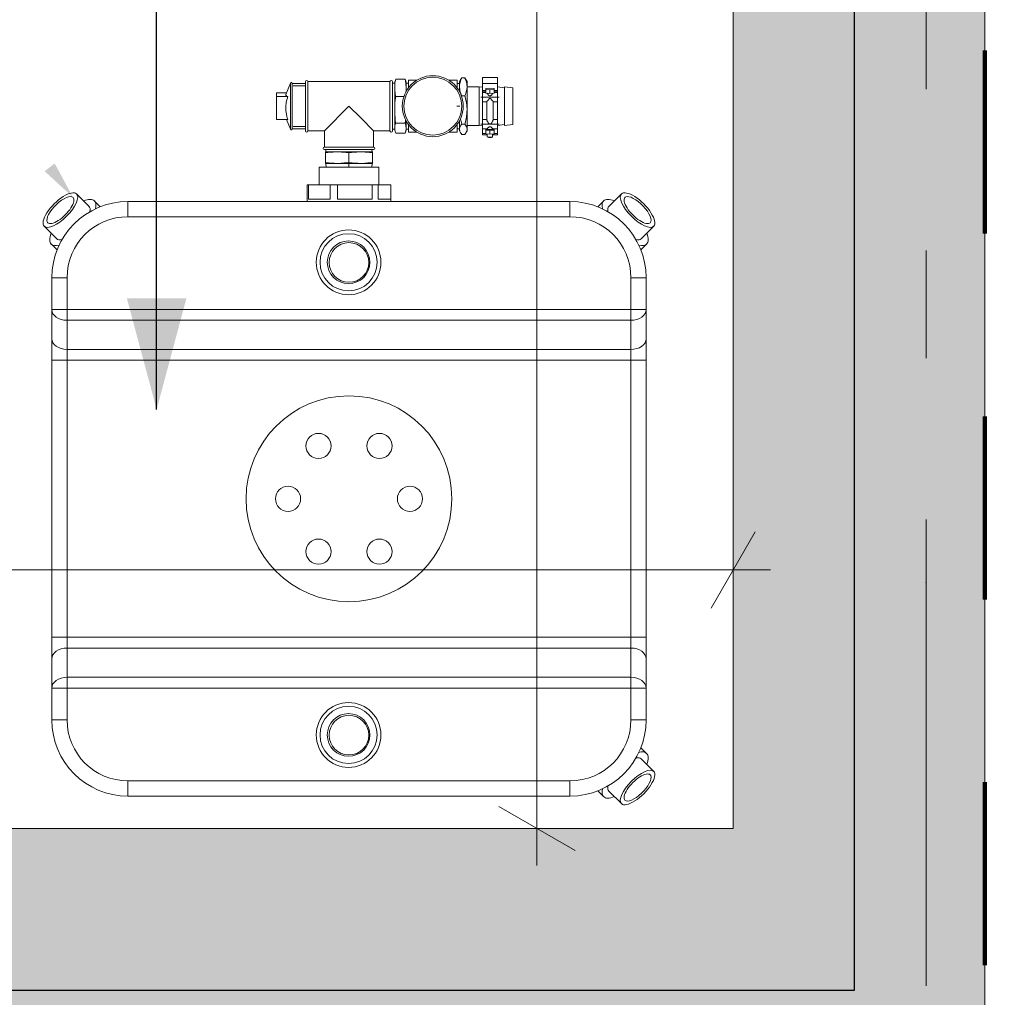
# Model space of a CAD drawing. Header units: centimetres. Extents: x -1436 to 1974, y -887 to 4352.
# Tile 91 of 105: x 973 to 1102, y 2288 to 2416. Entities that reach past the tile are written whole.
import ezdxf
from ezdxf.enums import TextEntityAlignment as Align

# ---------------------------------------------------------------- set-up
doc = ezdxf.new("R2010")
doc.units = ezdxf.units.CM
doc.header["$MEASUREMENT"] = 0
for name, pattern in [('DASHDOT', [25.4, 12.7, -6.35, 0, -6.35]), ('Przerywana', [48, 24, -24]), ('Przerywana podwójnie', [109.361107, 52.916665, -21.166666, 14.111111, -21.166666])]:
    doc.linetypes.add(name, pattern=pattern)
doc.layers.add('00 - nowa technologia myjni_Nr_pióra__246', color=7, linetype='Continuous', lineweight=20, true_color=0x1db3b3)
doc.layers.add('103-Z Zakres opracowania_Nr_pióra__255', color=7, linetype='Continuous', lineweight=140, true_color=0x00a400)
for name, color, linetype in [('131-Z Drogi', 7, 'Continuous'), ('299-A Wymiary Opisy', 7, 'Continuous'), ('410-K Osie główne', 7, 'Continuous'), ('420-K Ściany', 7, 'Continuous'), ('Nowe_460 - Stropy', 7, 'Continuous')]:
    doc.layers.add(name, color=color, linetype=linetype)
for name, color, linetype, lineweight in [('131-Z Drogi_Nr_pióra__12', 7, 'Continuous', 13), ('199-Z Wymiary i opisy_Nr_pióra__11', 7, 'Continuous', 0), ('201-A Ppoż_Nr_pióra__31', 1, 'Continuous', 30), ('299-A Wymiary Opisy_Nr_pióra__11', 7, 'Continuous', 0), ('410-K Osie główne_Nr_pióra__11', 7, 'Continuous', 0), ('420-K Ściany_Nr_pióra__27', 7, 'Continuous', 20), ('Nowe_199-Z Wymiary i opisy_Nr_pióra__135', 5, 'Continuous', 20), ('Nowe_460 - Stropy_Nr_pióra__135', 5, 'Continuous', 13)]:
    doc.layers.add(name, color=color, linetype=linetype, lineweight=lineweight)
doc.styles.add('STYL_AUTOMATYCZNY_1', font='arial.ttf')
doc.styles.add('STYL_AUTOMATYCZNY_2', font='arial.ttf')
doc.linetypes.add('PPOZ REI 60', pattern='A,0,[1,PW.01 RZUT PARTERU1.Shx,S=1.984127,R=0,X=0,Y=0],-400,0', length=400)
doc.dimstyles.new('STYL_AUTOMATYCZNY__1', dxfattribs={"dimtxt": 13, "dimasz": 7.6, "dimexe": 0.18, "dimexo": 0.0625, "dimgap": 0, "dimtad": 1, "dimdec": 0, "dimzin": 0, "dimdsep": 46, "dimtxsty": 'STYL_AUTOMATYCZNY_1', "dimblk": 'ARROWHEAD_2', "dimblk1": 'ARROWHEAD_2', "dimblk2": 'ARROWHEAD_2', "dimcen": 0.09, "dimclrd": 7, "dimclre": 7, "dimclrt": 7, "dimadec": 0, "dimazin": 0, "dimtfac": 1, "dimtdec": 4, "dimtmove": 0, "dimatfit": 3, "dimfxl": 0, "dimtolj": 1, "dimtzin": 0, "dimarcsym": 0})
doc.dimstyles.new('STYL_AUTOMATYCZNY__2', dxfattribs={"dimtxt": 13, "dimasz": 7.6, "dimexe": 0.18, "dimexo": 0.0625, "dimgap": 0, "dimtad": 1, "dimtih": 1, "dimtoh": 1, "dimdec": 0, "dimzin": 0, "dimdsep": 46, "dimtxsty": 'STYL_AUTOMATYCZNY_1', "dimblk": 'ARROWHEAD_2', "dimblk1": 'ARROWHEAD_2', "dimblk2": 'ARROWHEAD_2', "dimcen": 0.09, "dimclrd": 7, "dimclre": 7, "dimclrt": 7, "dimadec": 0, "dimazin": 0, "dimtfac": 1, "dimtdec": 4, "dimtmove": 0, "dimatfit": 3, "dimfxl": 0, "dimtolj": 1, "dimtzin": 0, "dimarcsym": 0})
doc.dimstyles.new('STYL_AUTOMATYCZNY__3', dxfattribs={"dimtxt": 0.18, "dimasz": 14.592, "dimexe": 0.18, "dimexo": 0.0625, "dimgap": 0, "dimtad": 0, "dimtih": 1, "dimtoh": 1, "dimdec": 4, "dimzin": 0, "dimdsep": 46, "dimcen": 0.09, "dimadec": 0, "dimazin": 0, "dimtfac": 1, "dimtdec": 4, "dimtmove": 0, "dimatfit": 3, "dimldrblk": 'ARROWHEAD_5', "dimfxl": 0, "dimtolj": 1, "dimtzin": 0, "dimarcsym": 0})

# ---------------------------------------------------------------- blocks, each defined once
blk = doc.blocks.new('Strop_1_1', base_point=(-767, -887.29))
at = {"layer": '131-Z Drogi_Nr_pióra__12', "color": 7, "linetype": 'Continuous', "lineweight": 13, "flags": 128}
blk.add_lwpolyline([(10.58, 3058.7), (654.77, 3058.7), (654.7, 2747.25), (1099.75, 2747.81), (1099.75, 2276.77), (655.29, 2276.77), (658.07, 59.1), (784.69, 58.94), (784.63, 6.89), (6.75, 7.87)], close=True, dxfattribs=at)
blk = doc.blocks.new('Strop_3_1', base_point=(1099.75, 2747.25))
at = {"layer": 'Nowe_460 - Stropy_Nr_pióra__135', "color": 5, "linetype": 'Continuous', "lineweight": 13, "flags": 128}
blk.add_lwpolyline([(1099.75, 2747.25), (655.14, 2747.25), (655.73, 2276.77), (1099.75, 2276.77)], close=True, dxfattribs=at)
blk = doc.blocks.new('Ściana_6_1', base_point=(1066.75, 2714.77))
at = {"layer": '420-K Ściany', "linetype": 'Continuous', "lineweight": 0, "true_color": 0x000000}
for points in [[(1066.75, 2714.77), (1066.75, 2309.77), (1099.75, 2309.77), (1099.75, 2714.81)], [(1066.75, 2276.77), (1099.75, 2276.77), (1066.75, 2309.77)], [(1066.75, 2309.77), (1099.75, 2276.77), (1099.75, 2309.77)]]:
    blk.add_hatch(color=18, dxfattribs=at).paths.add_polyline_path(points)
at = {"layer": '420-K Ściany_Nr_pióra__27', "color": 7, "linetype": 'Continuous', "lineweight": 20, "flags": 128}
for points in [[(1066.75, 2714.77), (1066.75, 2309.77)], [(1099.75, 2276.77), (1099.75, 2714.81)]]:
    blk.add_lwpolyline(points, dxfattribs=at)
blk = doc.blocks.new('Ściana_7_1', base_point=(1066.75, 2309.77))
at = {"layer": '420-K Ściany', "linetype": 'Continuous', "lineweight": 0, "true_color": 0x000000}
blk.add_hatch(color=18, dxfattribs=at).paths.add_polyline_path([(1066.75, 2309.77), (655.25, 2309.77), (655.29, 2276.77), (1066.75, 2276.77)])
at = {"layer": '420-K Ściany_Nr_pióra__27', "color": 7, "linetype": 'Continuous', "lineweight": 20, "flags": 128}
blk.add_lwpolyline([(1066.75, 2309.77), (655.25, 2309.77)], dxfattribs=at)
blk = doc.blocks.new('Standardowy znacznik osi[26]_1', base_point=(1092.06, 2778.38))
at = {"layer": '410-K Osie główne_Nr_pióra__11', "color": 7, "linetype": 'Przerywana podwójnie', "lineweight": 0}
for p, q in [((1092.06, 2678.38), (1092.06, 2342.05)), ((1092.06, 2342.05), (1092.06, 2242.05))]:
    blk.add_line(p, q, dxfattribs=at)
blk.add_point((1092.06, 2342.05), dxfattribs=at)
blk.add_point((1092.06, 2342.05), dxfattribs=at)
at = {"layer": '410-K Osie główne_Nr_pióra__11', "color": 7, "lineweight": 0, "style": 'STYL_AUTOMATYCZNY_2'}
for tag, p in [('AC_MarkerText_1_0', (1092.06, 2800.88)), ('AC_MarkerText_1_1', (1092.06, 2234.55))]:
    blk.add_attdef(tag, text='', height=15, rotation=360, dxfattribs=at).set_placement(p, align=Align.TOP_CENTER)
blk = doc.blocks.new('*D120')
at = {"layer": '299-A Wymiary Opisy_Nr_pióra__11', "color": 7, "linetype": 'Continuous', "lineweight": 0}
for p, q in [((1040.99, 2714.77), (1040.99, 2719.66)), ((1045.99, 2711.88), (1035.99, 2717.65)), ((1048.49, 2714.77), (1033.49, 2714.77)), ((1040.99, 2309.77), (1040.99, 2714.77)), ((1035.99, 2312.65), (1045.99, 2306.88)), ((1048.49, 2309.77), (1033.49, 2309.77)), ((1040.99, 2304.88), (1040.99, 2309.77))]:
    blk.add_line(p, q, dxfattribs=at)
at = {"layer": '299-A Wymiary Opisy_Nr_pióra__11', "color": 7, "lineweight": 0, "insert": (1038.39, 2497.39), "char_height": 13, "attachment_point": 7, "rotation": 90, "style": 'STYL_AUTOMATYCZNY_1'}
blk.add_mtext('\\A1;{\\pql;\\fArial|b0|i0|c238|p0;\\W1.000000;405}', dxfattribs=at)
blk = doc.blocks.new('ARROWHEAD_2')
at = {"color": 0, "linetype": 'Continuous', "lineweight": 0}
for p, q in [((-0.378, -0.655), (0.378, 0.655)), ((0, 0), (-1, 0))]:
    blk.add_line(p, q, dxfattribs=at)
blk = doc.blocks.new('*D121')
at = {"layer": '299-A Wymiary Opisy_Nr_pióra__11', "color": 7, "linetype": 'Continuous', "lineweight": 0}
for p, q in [((655.25, 2336.17), (655.25, 2351.17)), ((1066.75, 2336.17), (1066.75, 2351.17)), ((658.14, 2348.67), (652.37, 2338.67)), ((1063.86, 2338.67), (1069.63, 2348.67)), ((650.36, 2343.67), (655.25, 2343.67)), ((655.25, 2343.67), (1066.75, 2343.67)), ((1066.75, 2343.67), (1071.64, 2343.67))]:
    blk.add_line(p, q, dxfattribs=at)
at = {"layer": '299-A Wymiary Opisy_Nr_pióra__11', "color": 7, "lineweight": 0, "insert": (846.79, 2346.27), "char_height": 13, "attachment_point": 7, "style": 'STYL_AUTOMATYCZNY_1'}
blk.add_mtext('\\A1;{\\pql;\\fArial|b0|i0|c238|p0;\\W1.000000;411}', dxfattribs=at)
blk = doc.blocks.new('ARROWHEAD_5')
at = {"linetype": 'Continuous', "lineweight": 0}
blk.add_hatch(color=0, dxfattribs=at).paths.add_polyline_path([(-1, 0.2679), (0, 0), (-1, -0.2679)])
at = {"color": 0, "linetype": 'Continuous', "lineweight": 0}
blk.add_line((0, 0), (-1, 0), dxfattribs=at)

msp = doc.modelspace()

# ---------------------------------------------------------------- hatches: boundary and pattern name
at = {"layer": '00 - nowa technologia myjni_Nr_pióra__246', "linetype": 'Continuous', "lineweight": 20, "true_color": 0x1db3b3}
msp.add_hatch(color=132, dxfattribs=at).paths.add_polyline_path([(977.7, 2396.99), (976.38, 2395.97), (980.11, 2392.53)])

# ---------------------------------------------------------------- linework, layer by layer
at = {"layer": '00 - nowa technologia myjni_Nr_pióra__246', "color": 132, "linetype": 'Continuous', "lineweight": 20, "true_color": 0x1db3b3}
for p, q in [((1008.03, 2406.04), (1008.63, 2407.53)), ((1008.63, 2407.53), (1008.63, 2401.65)), ((1008.86, 2407.48), (1008.86, 2401.7)), ((1010.62, 2407.48), (1008.86, 2407.48)), ((1010.62, 2407.34), (1010.62, 2407.73)), ((1010.62, 2401.27), (1010.62, 2407.34)), ((1010.94, 2407.34), (1010.94, 2407.73)), ((1010.94, 2407.73), (1016.32, 2407.73)), ((1010.94, 2401.27), (1010.94, 2407.34)), ((1016.32, 2407.73), (1021.7, 2407.73)), ((1021.7, 2407.34), (1021.7, 2407.73)), ((1021.7, 2401.27), (1021.7, 2407.34)), ((1022.02, 2407.34), (1022.02, 2407.73)), ((1022.02, 2407.52), (1022.32, 2407.53)), ((1022.02, 2401.27), (1022.02, 2407.34)), ((1022.32, 2407.6), (1022.38, 2407.82)), ((1022.32, 2406.91), (1022.32, 2407.6)), ((1022.45, 2408.04), (1023.69, 2408.04)), ((1023.82, 2407.6), (1023.76, 2407.82)), ((1023.82, 2406.91), (1023.82, 2407.6)), ((1024.12, 2407.52), (1023.82, 2407.53)), ((1024.12, 2407.9), (1024.12, 2406.9)), ((1025.21, 2407.9), (1024.12, 2407.9)), ((1030.52, 2407.9), (1029.43, 2407.9)), ((1030.52, 2407.9), (1030.52, 2406.9)), ((1030.82, 2407.48), (1030.52, 2407.48)), ((1030.82, 2407.73), (1030.96, 2407.98)), ((1030.82, 2407.73), (1030.82, 2406.44)), ((1031.12, 2408.21), (1031.52, 2408.21)), ((1031.82, 2407.73), (1031.67, 2407.98)), ((1031.82, 2407.73), (1031.82, 2405.59)), ((1033.82, 2408.25), (1033.82, 2407.47)), ((1035.82, 2408.25), (1033.82, 2408.25)), ((1035.82, 2407.47), (1033.82, 2407.47)), ((1033.82, 2407.47), (1033.82, 2406.56)), ((1035.82, 2408.25), (1035.82, 2407.42)), ((1035.82, 2407.47), (1035.82, 2406.56)), ((1006.82, 2405.77), (1006.82, 2406.24)), ((1008.11, 2406.24), (1006.82, 2406.24)), ((1008.99, 2407.18), (1010.62, 2407.18)), ((1022.32, 2404.02), (1022.32, 2406.91)), ((1023.82, 2406.44), (1023.82, 2406.91)), ((1033.42, 2407.05), (1031.82, 2407.05)), ((1033.42, 2407.05), (1033.42, 2405.36)), ((1033.82, 2406.99), (1033.42, 2407.05)), ((1034.27, 2406.56), (1033.82, 2406.56)), ((1033.82, 2406.56), (1033.82, 2406.38)), ((1033.82, 2406.29), (1033.82, 2406.38)), ((1034.27, 2406.38), (1033.82, 2406.38)), ((1034.27, 2406.29), (1033.82, 2406.29)), ((1033.82, 2406.29), (1033.82, 2405.09)), ((1034.82, 2406.85), (1034.27, 2406.8)), ((1034.27, 2406.8), (1034.27, 2406.7)), ((1034.27, 2406.21), (1034.27, 2406.7)), ((1034.27, 2406.7), (1034.82, 2406.65)), ((1034.27, 2406.21), (1034.82, 2406.16)), ((1035.37, 2406.8), (1034.82, 2406.85)), ((1034.82, 2406.65), (1035.37, 2406.7)), ((1034.82, 2406.16), (1034.82, 2406.65)), ((1034.82, 2406.16), (1035.37, 2406.21)), ((1035.37, 2406.7), (1035.37, 2406.8)), ((1035.37, 2406.21), (1035.37, 2406.7)), ((1035.82, 2406.56), (1035.37, 2406.56)), ((1035.82, 2406.38), (1035.37, 2406.38)), ((1035.82, 2406.29), (1035.37, 2406.29)), ((1036.72, 2406.9), (1035.82, 2407.02)), ((1035.82, 2406.56), (1035.82, 2406.38)), ((1035.82, 2406.29), (1035.82, 2406.38)), ((1035.82, 2406.29), (1035.82, 2405.09)), ((1036.72, 2407.05), (1036.72, 2405.36)), ((1037.82, 2406.9), (1036.72, 2407.05)), ((1037.82, 2406.9), (1037.82, 2405.31)), ((1006.82, 2402.76), (1006.82, 2405.77)), ((1008.28, 2405.77), (1006.82, 2405.77)), ((1022.45, 2405.79), (1023.53, 2405.79)), ((1031.1, 2405.8), (1031.12, 2405.85)), ((1031.12, 2405.85), (1031.52, 2405.85)), ((1031.82, 2405.59), (1031.82, 2401.27)), ((1033.42, 2405.36), (1033.42, 2401.95)), ((1033.82, 2405.09), (1033.82, 2402.74)), ((1034.42, 2405.09), (1033.82, 2405.09)), ((1034.42, 2402.66), (1034.42, 2405.1)), ((1034.74, 2405.5), (1034.9, 2405.5)), ((1035.22, 2402.66), (1035.22, 2405.1)), ((1035.82, 2405.09), (1035.22, 2405.09)), ((1035.82, 2405.09), (1035.82, 2402.73)), ((1036.72, 2405.36), (1036.72, 2401.95)), ((1037.82, 2405.31), (1037.82, 2402.11)), ((1016.32, 2404.5), (1013.09, 2401.27)), ((1016.32, 2404.5), (1017.87, 2402.95)), ((1022.32, 2402.61), (1022.32, 2404.02)), ((1008.28, 2402.76), (1006.82, 2402.76)), ((1008.11, 2402.76), (1008.63, 2401.47)), ((1017.87, 2402.95), (1019.55, 2401.27)), ((1022.32, 2401.61), (1022.32, 2402.61)), ((1022.43, 2402.35), (1022.45, 2402.25)), ((1022.45, 2402.25), (1023.69, 2402.25)), ((1023.7, 2402.35), (1023.69, 2402.25)), ((1023.82, 2401.61), (1023.82, 2402.56)), ((1024.12, 2402.1), (1024.12, 2401.1)), ((1030.52, 2402.1), (1030.52, 2401.1)), ((1030.82, 2402.56), (1030.82, 2401.27)), ((1031.12, 2402.15), (1031.52, 2402.15)), ((1033.82, 2402.74), (1033.82, 2401.54)), ((1034.42, 2402.74), (1033.82, 2402.74)), ((1035.82, 2402.74), (1035.22, 2402.74)), ((1035.82, 2402.74), (1035.82, 2401.54)), ((1036.72, 2402.11), (1035.82, 2401.98)), ((1037.82, 2402.11), (1036.72, 2401.95)), ((1008.63, 2401.65), (1008.63, 2401.47)), ((1008.86, 2401.7), (1008.86, 2401.52)), ((1010.62, 2401.52), (1008.86, 2401.52)), ((1008.99, 2401.82), (1010.62, 2401.82)), ((1010.94, 2401.27), (1013.09, 2401.27)), ((1013.09, 2399.12), (1013.09, 2401.27)), ((1019.55, 2399.12), (1019.55, 2401.27)), ((1019.55, 2401.27), (1021.7, 2401.27)), ((1022.02, 2401.48), (1022.32, 2401.47)), ((1022.32, 2401.4), (1022.32, 2401.61)), ((1022.32, 2401.4), (1022.38, 2401.18)), ((1022.45, 2400.96), (1023.69, 2400.96)), ((1023.82, 2401.4), (1023.76, 2401.18)), ((1023.82, 2401.4), (1023.82, 2401.61)), ((1024.12, 2401.48), (1023.82, 2401.47)), ((1025.21, 2401.1), (1024.12, 2401.1)), ((1030.52, 2401.1), (1029.43, 2401.1)), ((1030.82, 2401.52), (1030.52, 2401.52)), ((1030.82, 2401.27), (1030.96, 2401.02)), ((1031.12, 2400.79), (1031.52, 2400.79)), ((1031.82, 2401.27), (1031.67, 2401.02)), ((1033.42, 2401.95), (1031.82, 2401.95)), ((1033.82, 2402.01), (1033.42, 2401.95)), ((1033.82, 2401.54), (1033.82, 2400.93)), ((1034.47, 2401.54), (1033.82, 2401.54)), ((1033.82, 2400.93), (1033.82, 2400.75)), ((1033.82, 2400.93), (1034.27, 2400.93)), ((1034.47, 2400.75), (1033.82, 2400.75)), ((1034.27, 2401.51), (1034.27, 2401.41)), ((1034.27, 2401.36), (1034.27, 2401.41)), ((1034.54, 2401.34), (1034.27, 2401.36)), ((1034.27, 2400.87), (1034.27, 2401.36)), ((1034.82, 2400.82), (1034.27, 2400.87)), ((1034.47, 2401.55), (1034.47, 2401.51)), ((1034.47, 2400.85), (1034.47, 2400.47)), ((1034.82, 2401.32), (1034.54, 2401.34)), ((1035.09, 2401.34), (1034.82, 2401.32)), ((1034.82, 2400.82), (1034.82, 2401.32)), ((1035.37, 2400.87), (1034.82, 2400.82)), ((1035.37, 2401.36), (1035.09, 2401.34)), ((1035.17, 2401.55), (1035.17, 2401.51)), ((1035.82, 2401.54), (1035.17, 2401.54)), ((1035.17, 2400.85), (1035.17, 2400.47)), ((1035.82, 2400.75), (1035.17, 2400.75)), ((1035.37, 2401.51), (1035.37, 2401.41)), ((1035.37, 2401.46), (1035.37, 2401.41)), ((1035.37, 2401.41), (1035.37, 2401.36)), ((1035.37, 2400.87), (1035.37, 2401.36)), ((1035.37, 2400.93), (1035.82, 2400.93)), ((1035.82, 2401.54), (1035.82, 2400.93)), ((1035.82, 2400.93), (1035.82, 2400.75)), ((1034.52, 2400.42), (1034.47, 2400.47)), ((1035.12, 2400.42), (1035.16, 2400.47)), ((1017.87, 2399.12), (1013.09, 2399.12)), ((1017.87, 2398.8), (1013.09, 2398.8)), ((1013.6, 2398.5), (1013.22, 2398.5)), ((1013.22, 2398.38), (1013.22, 2398.5)), ((1013.22, 2398.38), (1013.22, 2398.37)), ((1013.22, 2397.13), (1013.22, 2398.37)), ((1013.3, 2398.8), (1013.29, 2398.5)), ((1014.77, 2398.5), (1013.6, 2398.5)), ((1017.87, 2398.5), (1014.77, 2398.5)), ((1016.32, 2397.13), (1016.32, 2398.37)), ((1019.55, 2399.12), (1017.87, 2399.12)), ((1019.55, 2398.8), (1017.87, 2398.8)), ((1019.42, 2398.5), (1017.87, 2398.5)), ((1019.34, 2398.8), (1019.35, 2398.5)), ((1019.42, 2398.5), (1019.42, 2398.37)), ((1019.42, 2397.13), (1019.42, 2398.37)), ((1013.22, 2397.12), (1013.22, 2397.13)), ((1013.22, 2397), (1013.22, 2397.12)), ((1013.6, 2397), (1013.22, 2397)), ((1013.31, 2396.5), (1013.29, 2397)), ((1014.77, 2397), (1013.6, 2397)), ((1017.87, 2397), (1014.77, 2397)), ((1019.42, 2397), (1017.87, 2397)), ((1019.33, 2396.5), (1019.35, 2397)), ((1019.42, 2397.13), (1019.42, 2397)), ((1012.42, 2396.5), (1016.92, 2396.5)), ((1012.42, 2396.5), (1012.42, 2394.2)), ((1016.92, 2396.5), (1020.22, 2396.5)), ((1020.22, 2396.5), (1020.22, 2394.2)), ((982.21, 2391.36), (980.57, 2392.99)), ((1010.83, 2394.2), (1010.99, 2394.2)), ((1010.83, 2392.3), (1010.83, 2394.2)), ((1013.86, 2394.2), (1010.99, 2394.2)), ((1010.99, 2392.3), (1010.99, 2394.2)), ((1013.86, 2394.2), (1014.83, 2394.2)), ((1013.86, 2392.3), (1013.86, 2394.2)), ((1014.83, 2394.2), (1019.35, 2394.2)), ((1014.83, 2392.3), (1014.83, 2394.2)), ((1019.35, 2394.2), (1020.16, 2394.2)), ((1019.35, 2392.3), (1019.35, 2394.2)), ((1020.16, 2394.2), (1021.81, 2394.2)), ((1020.16, 2392.3), (1020.16, 2394.2)), ((1021.81, 2392.3), (1021.81, 2394.2)), ((1050.43, 2391.36), (1052.07, 2392.99)), ((983.67, 2391.31), (982.91, 2392.06)), ((987.32, 2390), (987.32, 2392)), ((987.32, 2392), (1045.32, 2392)), ((1010.83, 2392.3), (1010.82, 2392.3)), ((1010.82, 2392.3), (1010.82, 2392)), ((1013.86, 2392.3), (1010.99, 2392.3)), ((1017.17, 2392.3), (1014.83, 2392.3)), ((1019.35, 2392.3), (1017.17, 2392.3)), ((1021.82, 2392.3), (1020.16, 2392.3)), ((1021.82, 2392.3), (1021.82, 2392)), ((1045.32, 2390), (1045.32, 2392)), ((1048.97, 2391.31), (1049.73, 2392.06)), ((987.32, 2390), (1045.32, 2390)), ((977.96, 2387.11), (976.33, 2388.75)), ((1054.68, 2387.11), (1056.31, 2388.75)), ((978.01, 2385.65), (977.26, 2386.41)), ((1054.49, 2385.99), (1054.49, 2385.99)), ((1054.63, 2385.65), (1055.38, 2386.41)), ((979.32, 2382), (977.32, 2382)), ((977.32, 2377.83), (977.32, 2382)), ((979.32, 2377.83), (979.32, 2382)), ((1053.32, 2382), (1053.32, 2377.83)), ((1053.32, 2382), (1055.32, 2382)), ((1055.32, 2382), (1055.32, 2377.83)), ((1055.32, 2382), (1055.32, 2324)), ((1055.32, 2382), (1055.32, 2324)), ((1055.32, 2382), (1055.32, 2324)), ((1055.32, 2382), (1055.32, 2324)), ((979.32, 2377.83), (977.32, 2377.83)), ((977.32, 2374), (977.32, 2377.83)), ((979.32, 2377.83), (1053.32, 2377.83)), ((979.32, 2376.41), (979.32, 2377.83)), ((1053.32, 2376.41), (1053.32, 2377.83)), ((1053.32, 2377.83), (1055.32, 2377.83)), ((1055.32, 2377.83), (1055.32, 2377.83)), ((1055.32, 2377.83), (1055.32, 2374)), ((979.32, 2376.41), (1053.32, 2376.41)), ((979.32, 2372.59), (979.32, 2376.41)), ((1053.32, 2376.41), (1053.32, 2372.59)), ((977.32, 2374), (977.32, 2371.17)), ((1055.32, 2371.17), (1055.32, 2374)), ((979.32, 2372.59), (1053.32, 2372.59)), ((979.32, 2372.59), (979.32, 2371.17)), ((1053.32, 2371.17), (1053.32, 2372.59)), ((977.32, 2334.83), (977.32, 2371.17)), ((979.32, 2371.17), (977.32, 2371.17)), ((979.32, 2371.17), (1053.32, 2371.17)), ((979.32, 2334.83), (979.32, 2371.17)), ((1053.32, 2371.17), (1053.32, 2334.83)), ((1053.32, 2371.17), (1055.32, 2371.17)), ((1055.32, 2371.17), (1055.32, 2334.83)), ((977.32, 2334.83), (977.32, 2332)), ((979.32, 2334.83), (977.32, 2334.83)), ((979.32, 2334.83), (1053.32, 2334.83)), ((979.32, 2334.83), (979.32, 2333.41)), ((1053.32, 2333.41), (1053.32, 2334.83)), ((1053.32, 2334.83), (1055.32, 2334.83)), ((1055.32, 2332), (1055.32, 2334.83)), ((979.32, 2333.41), (1053.32, 2333.41)), ((979.32, 2329.59), (979.32, 2333.41)), ((1053.32, 2333.41), (1053.32, 2329.59)), ((977.32, 2328.17), (977.32, 2332)), ((1055.32, 2332), (1055.32, 2328.17)), ((979.32, 2328.17), (979.32, 2329.59)), ((979.32, 2329.59), (1053.32, 2329.59)), ((1053.32, 2328.17), (1053.32, 2329.59)), ((977.32, 2324), (977.32, 2328.17)), ((979.32, 2328.17), (977.32, 2328.17)), ((979.32, 2328.17), (1053.32, 2328.17)), ((979.32, 2324), (979.32, 2328.17)), ((1053.32, 2328.17), (1053.32, 2324)), ((1053.32, 2328.17), (1055.32, 2328.17)), ((1055.32, 2328.17), (1055.32, 2324)), ((1055.32, 2328.17), (1055.32, 2328.17)), ((979.32, 2324), (977.32, 2324)), ((1053.32, 2324), (1055.32, 2324)), ((1054.63, 2320.35), (1055.38, 2319.59)), ((1054.68, 2318.89), (1056.31, 2317.25)), ((1045.32, 2316), (987.32, 2316)), ((987.32, 2316), (987.32, 2314)), ((1045.32, 2316), (1045.32, 2314)), ((1048.97, 2314.69), (1049.73, 2313.94)), ((1050.43, 2314.64), (1052.07, 2313.01)), ((1045.32, 2314), (987.32, 2314)), ((1045.32, 2314), (987.32, 2314)), ((1045.32, 2314), (987.32, 2314)), ((1045.32, 2314), (987.32, 2314)), ((1045.32, 2314), (987.32, 2314))]:
    msp.add_line(p, q, dxfattribs=at)
at = {"layer": '00 - nowa technologia myjni_Nr_pióra__246', "color": 132, "linetype": 'DASHDOT', "lineweight": 20, "true_color": 0x1db3b3}
for p, q in [((1036.02, 2405.69), (1033.62, 2405.69)), ((1030.85, 2404.5), (1030.49, 2404.5)), ((1036.02, 2402.14), (1033.62, 2402.14)), ((1016.32, 2396.44), (1016.32, 2397.19))]:
    msp.add_line(p, q, dxfattribs=at)
at = {"layer": '00 - nowa technologia myjni_Nr_pióra__246', "color": 132, "linetype": 'Continuous', "lineweight": 20, "true_color": 0x1db3b3}
for points in [[(1022.45, 2408.04), (1022.39, 2407.74), (1022.35, 2407.47), (1022.34, 2407.32), (1022.33, 2407.19), (1022.32, 2407.05), (1022.32, 2406.91)], [(1023.82, 2406.91), (1023.82, 2407.02), (1023.8, 2407.29), (1023.77, 2407.57), (1023.74, 2407.8), (1023.69, 2408.04)], [(1031.12, 2405.85), (1031.04, 2406.03), (1030.98, 2406.2), (1030.93, 2406.36), (1030.88, 2406.56), (1030.85, 2406.75), (1030.83, 2406.94), (1030.83, 2407.1), (1030.84, 2407.27), (1030.86, 2407.43), (1030.9, 2407.6), (1030.95, 2407.78), (1031.02, 2407.97), (1031.1, 2408.17), (1031.12, 2408.21)], [(1031.12, 2408.21), (1031.03, 2408.09), (1030.96, 2407.98)], [(1031.52, 2405.85), (1031.59, 2406.03), (1031.66, 2406.2), (1031.71, 2406.36), (1031.76, 2406.56), (1031.79, 2406.75), (1031.81, 2406.94), (1031.81, 2407.1), (1031.8, 2407.27), (1031.77, 2407.43), (1031.74, 2407.6), (1031.69, 2407.78), (1031.62, 2407.97), (1031.54, 2408.17), (1031.52, 2408.21)], [(1031.52, 2408.21), (1031.6, 2408.09), (1031.67, 2407.98)], [(1008.28, 2405.77), (1008.17, 2405.83), (1008.1, 2405.88), (1008.06, 2405.92), (1008.04, 2405.95), (1008.02, 2405.98), (1008.02, 2406.01)], [(1022.32, 2406.91), (1022.32, 2406.8), (1022.33, 2406.54), (1022.37, 2406.25), (1022.4, 2406.03), (1022.45, 2405.79)], [(1034.47, 2406.19), (1034.48, 2406.16), (1034.5, 2406.13), (1034.54, 2406.06), (1034.59, 2406), (1034.62, 2405.96), (1034.66, 2405.92), (1034.71, 2405.88), (1034.73, 2405.87), (1034.76, 2405.86), (1034.79, 2405.85), (1034.82, 2405.85)], [(1035.16, 2406.19), (1035.15, 2406.16), (1035.14, 2406.13), (1035.1, 2406.06), (1035.05, 2406), (1035.01, 2405.96), (1034.97, 2405.92), (1034.93, 2405.88), (1034.9, 2405.87), (1034.88, 2405.86), (1034.85, 2405.85), (1034.82, 2405.85)], [(1008.02, 2404.27), (1008.02, 2404.44), (1008.04, 2404.62), (1008.06, 2404.8), (1008.09, 2404.98), (1008.13, 2405.19), (1008.19, 2405.46), (1008.28, 2405.77)], [(1022.45, 2405.79), (1022.39, 2405.32), (1022.35, 2404.89), (1022.34, 2404.67), (1022.33, 2404.45), (1022.32, 2404.24), (1022.32, 2404.02)], [(1031.55, 2405.75), (1031.62, 2405.46), (1031.69, 2405.17), (1031.74, 2404.9), (1031.77, 2404.66), (1031.79, 2404.43), (1031.81, 2404.2), (1031.81, 2403.97), (1031.8, 2403.74), (1031.79, 2403.5), (1031.76, 2403.25), (1031.72, 2403), (1031.67, 2402.73), (1031.6, 2402.45), (1031.52, 2402.15)], [(1034.74, 2405.5), (1034.53, 2405.25), (1034.46, 2405.18), (1034.44, 2405.14), (1034.42, 2405.12), (1034.42, 2405.1)], [(1034.9, 2405.5), (1035.11, 2405.25), (1035.18, 2405.18), (1035.2, 2405.14), (1035.22, 2405.12), (1035.22, 2405.1)], [(1008.28, 2402.76), (1008.22, 2402.96), (1008.17, 2403.14), (1008.1, 2403.45), (1008.06, 2403.69), (1008.04, 2403.91), (1008.02, 2404.09), (1008.02, 2404.27)], [(1022.32, 2404.02), (1022.32, 2403.85), (1022.33, 2403.43), (1022.37, 2402.98), (1022.4, 2402.68), (1022.43, 2402.35)], [(1022.45, 2402.25), (1022.39, 2402.08), (1022.35, 2401.93), (1022.33, 2401.76), (1022.32, 2401.61)], [(1023.82, 2401.61), (1023.82, 2401.67), (1023.8, 2401.83), (1023.77, 2401.99), (1023.74, 2402.12), (1023.69, 2402.25)], [(1030.96, 2401.02), (1030.93, 2401.08), (1030.88, 2401.2), (1030.85, 2401.31), (1030.83, 2401.41), (1030.83, 2401.51), (1030.84, 2401.6), (1030.86, 2401.7), (1030.9, 2401.8), (1030.95, 2401.9), (1031.02, 2402.01), (1031.12, 2402.15)], [(1031.67, 2401.02), (1031.71, 2401.08), (1031.76, 2401.2), (1031.79, 2401.31), (1031.81, 2401.41), (1031.81, 2401.51), (1031.8, 2401.6), (1031.77, 2401.7), (1031.74, 2401.8), (1031.69, 2401.9), (1031.62, 2402.01), (1031.52, 2402.15)], [(1034.74, 2402.14), (1034.66, 2402.24), (1034.59, 2402.33), (1034.53, 2402.43), (1034.47, 2402.52), (1034.45, 2402.57), (1034.43, 2402.6), (1034.42, 2402.63), (1034.42, 2402.66)], [(1034.9, 2402.14), (1034.97, 2402.24), (1035.05, 2402.33), (1035.11, 2402.43), (1035.17, 2402.52), (1035.19, 2402.57), (1035.2, 2402.6), (1035.21, 2402.63), (1035.22, 2402.66)], [(1022.32, 2401.61), (1022.32, 2401.55), (1022.33, 2401.39), (1022.37, 2401.23), (1022.38, 2401.18)], [(1023.76, 2401.18), (1023.79, 2401.29), (1023.81, 2401.45), (1023.82, 2401.61)], [(1031.12, 2400.79), (1031.03, 2400.91), (1030.96, 2401.02)], [(1031.52, 2400.79), (1031.6, 2400.91), (1031.67, 2401.02)], [(1034.82, 2401.81), (1034.79, 2401.81), (1034.76, 2401.8), (1034.73, 2401.79), (1034.7, 2401.78), (1034.67, 2401.75), (1034.61, 2401.71), (1034.55, 2401.65), (1034.51, 2401.61), (1034.48, 2401.57), (1034.47, 2401.55), (1034.47, 2401.55)], [(1034.82, 2401.81), (1034.85, 2401.81), (1034.88, 2401.8), (1034.91, 2401.79), (1034.94, 2401.78), (1034.97, 2401.75), (1035.03, 2401.71), (1035.08, 2401.65), (1035.13, 2401.61), (1035.16, 2401.57), (1035.17, 2401.55), (1035.17, 2401.55)], [(1014.77, 2398.5), (1014.62, 2398.5), (1014.25, 2398.48), (1013.86, 2398.45), (1013.55, 2398.42), (1013.22, 2398.37)], [(1016.32, 2398.37), (1015.91, 2398.43), (1015.53, 2398.47), (1015.33, 2398.48), (1015.14, 2398.49), (1014.96, 2398.5), (1014.77, 2398.5)], [(1017.87, 2398.5), (1017.72, 2398.5), (1017.35, 2398.48), (1016.96, 2398.45), (1016.65, 2398.42), (1016.32, 2398.37)], [(1019.42, 2398.37), (1019.01, 2398.43), (1018.63, 2398.47), (1018.43, 2398.48), (1018.24, 2398.49), (1018.06, 2398.5), (1017.87, 2398.5)], [(1013.22, 2397.13), (1013.63, 2397.07), (1014.01, 2397.03), (1014.2, 2397.02), (1014.39, 2397.01), (1014.58, 2397), (1014.77, 2397)], [(1014.77, 2397), (1014.92, 2397), (1015.29, 2397.02), (1015.68, 2397.05), (1015.99, 2397.08), (1016.32, 2397.13)], [(1016.32, 2397.13), (1016.73, 2397.07), (1017.11, 2397.03), (1017.3, 2397.02), (1017.49, 2397.01), (1017.68, 2397), (1017.87, 2397)], [(1017.87, 2397), (1018.02, 2397), (1018.39, 2397.02), (1018.78, 2397.05), (1019.09, 2397.08), (1019.42, 2397.13)]]:
    msp.add_lwpolyline(points, dxfattribs=at)
for centre, radius in [((1027.32, 2404.5), 4), ((1027.32, 2404.5), 3.8), ((1016.27, 2384.02), 4.25), ((1016.27, 2384.02), 3.75), ((1016.27, 2384.02), 2.8), ((1016.32, 2384), 2.6), ((1016.32, 2353), 13.5), ((1012.32, 2359.93), 1.65), ((1020.32, 2359.93), 1.65), ((1008.32, 2353), 1.65), ((1024.32, 2353), 1.65), ((1012.32, 2346.07), 1.65), ((1020.32, 2346.07), 1.65), ((1016.27, 2322.02), 4.25), ((1016.27, 2322.02), 3.75), ((1016.27, 2322.02), 2.8), ((1016.32, 2322), 2.6)]:
    msp.add_circle(centre, radius, dxfattribs=at)
for centre, radius, start, end in [((1008.74, 2407.48), 0.12, 0, 157.8228), ((1010.78, 2407.73), 0.16, 0, 180), ((1021.86, 2407.73), 0.16, 0, 180), ((1024.68, 2407.2), 2.38, 159.4565, 164.8434), ((1021.46, 2407.2), 2.38, 15.1566, 20.5435), ((1008.12, 2406.01), 0.0966, 157.1682, 179.539), ((1019.09, 2406.92), 4.73, 353.4666, 359.9386), ((1022.56, 2403.24), 9.33, 15.653, 16.2897), ((1007.94, 2404.4), 15.9, 352.5748, 353.8636), ((1038.91, 2404.44), 8.13, 191.4993, 196.4271), ((1008.74, 2401.52), 0.12, 202.1772, 0), ((1010.78, 2401.27), 0.16, 180, 0), ((1021.86, 2401.27), 0.16, 180, 0), ((1024.68, 2401.8), 2.38, 195.1566, 200.5435), ((1021.46, 2401.8), 2.38, 339.4565, 344.8434), ((1013.09, 2398.96), 0.16, 90, 270), ((1019.55, 2398.96), 0.16, 270, 90), ((987.32, 2382), 10, 90, 180), ((1045.32, 2382), 10, 0, 90), ((987.32, 2382), 8, 90, 180), ((1045.32, 2382), 8, 0, 90), ((987.32, 2324), 10, 180, 270), ((987.32, 2324), 8, 180, 270), ((1045.32, 2324), 8, 270, 0), ((1045.32, 2324), 10, 270, 0)]:
    msp.add_arc(centre, radius, start, end, dxfattribs=at)
for centre, major_axis, ratio, start_param, end_param in [((1034.82, 2405.56), (-0.4, 0), 0.154199, 1.365595, 1.775998), ((1034.82, 2402.2), (-0.4, 0), 0.154199, 1.365595, 1.775998), ((1034.82, 2401.51), (0.55, 0), 0.154199, 2.917149, 3.141593), ((1034.82, 2401.51), (0.55, 0), 0.154199, 3.141593, 6.283185), ((1034.82, 2401.41), (0.55, 0), 0.154199, 3.141593, 6.283185), ((1034.82, 2401.51), (0.35, 0), 0.154199, 3.1416, 6.283178), ((1034.82, 2401.51), (0.55, 0), 0.154199, 0, 0.224444), ((1034.82, 2400.47), (-0.35, 0), 0.154199, 0.156709, 2.984883), ((1034.82, 2400.47), (-0.35, 0), 0.154199, 0, 0.156709), ((1034.82, 2400.43), (-0.3, 0), 0.154199, 0.156709, 2.984883), ((1034.82, 2400.47), (-0.35, 0), 0.154199, 2.984883, 3.141593), ((978.45, 2390.87), (2.12, 2.12), 0.382683, 0, 3.141593), ((978.45, 2390.87), (2.12, 2.12), 0.382683, 3.141593, 6.283185), ((1054.19, 2390.87), (2.12, -2.12), 0.382683, 3.141593, 6.283185), ((1054.19, 2390.87), (2.12, -2.12), 0.382683, 0, 3.141593), ((978.45, 2390.87), (1.66, 1.66), 0.382683, 6.283179, 9.290268), ((978.45, 2390.87), (1.66, 1.66), 0.382683, 3.141586, 6.283179), ((980.08, 2389.24), (2.83, 2.83), 0.382683, 0, 0.722734), ((980.08, 2389.24), (2.83, 2.83), 0.382683, 5.71806, 6.283185), ((1052.55, 2389.24), (2.83, -2.83), 0.382683, 3.141593, 3.705798), ((1052.55, 2389.24), (2.83, -2.83), 0.382683, 2.418859, 3.141593), ((1054.19, 2390.87), (1.66, -1.66), 0.382683, 3.141586, 6.283179), ((1054.19, 2390.87), (1.66, -1.66), 0.382683, 3.007082, 3.141586), ((1054.19, 2390.87), (1.66, -1.66), 0.382683, 6.283179, 9.290268), ((980.08, 2389.24), (2.12, 2.12), 0.382683, 5.758746, 6.283185), ((1052.55, 2389.24), (2.12, -2.12), 0.382683, 3.141593, 3.666053), ((978.45, 2390.87), (1.66, 1.66), 0.382683, 3.007082, 3.141586), ((980.08, 2389.24), (2.83, 2.83), 0.382683, 2.418859, 3.141593), ((1052.55, 2389.24), (2.83, -2.83), 0.382683, 0, 0.722734), ((980.08, 2389.24), (2.12, 2.12), 0.382683, 3.141593, 3.666031), ((1052.55, 2389.24), (2.12, -2.12), 0.382683, 5.758709, 6.283185), ((980.08, 2389.24), (2.83, 2.83), 0.382683, 3.141593, 3.706718), ((1052.55, 2389.24), (2.83, -2.83), 0.382683, 5.718959, 6.283185), ((979.32, 2377.83), (2, 0), 0.707107, 3.141593, 4.712389), ((1053.32, 2377.83), (-2, 0), 0.707107, 1.570796, 3.141593), ((979.32, 2374), (2, 0), 0.707107, 3.141593, 4.712389), ((1053.32, 2374), (-2, 0), 0.707107, 1.570796, 3.141593), ((979.32, 2332), (2, 0), 0.707107, 1.570796, 3.141593), ((1053.32, 2332), (-2, 0), 0.707107, 3.141593, 4.712389), ((979.32, 2328.17), (2, 0), 0.707107, 1.570796, 3.141593), ((1053.32, 2328.17), (-2, 0), 0.707107, 3.141593, 4.712389), ((1052.55, 2316.77), (-2.83, -2.83), 0.382683, 3.141593, 3.706722), ((1052.55, 2316.77), (-2.83, -2.83), 0.382683, 2.418859, 3.141593), ((1052.55, 2316.77), (-2.12, -2.12), 0.382683, 3.141593, 3.666182), ((1054.19, 2315.13), (-2.12, -2.12), 0.382683, 3.141593, 6.283185), ((1054.19, 2315.13), (-2.12, -2.12), 0.382683, 0, 3.141593), ((1054.19, 2315.13), (-1.66, -1.66), 0.382683, 3.141586, 6.283179), ((1054.19, 2315.13), (-1.66, -1.66), 0.382683, 3.007082, 3.141586), ((1054.19, 2315.13), (-1.66, -1.66), 0.382683, 6.283179, 9.290268), ((1052.55, 2316.77), (-2.83, -2.83), 0.382683, 5.718056, 6.283185), ((1052.55, 2316.77), (-2.12, -2.12), 0.382683, 5.758686, 6.283185), ((1052.55, 2316.77), (-2.83, -2.83), 0.382683, 0, 0.722734)]:
    msp.add_ellipse(centre, major_axis=major_axis, ratio=ratio, start_param=start_param, end_param=end_param, dxfattribs=at)
at = {"layer": '103-Z Zakres opracowania_Nr_pióra__255', "color": 94, "linetype": 'Przerywana', "lineweight": 140, "true_color": 0x00a400}
msp.add_lwpolyline([(-45.53, 3079.65), (654.37, 3079.65), (654.37, 2747.81), (1099.75, 2747.81), (1099.75, 2276.77), (655.29, 2276.77), (655.29, -103.95), (-45.53, -103.95)], close=True, dxfattribs=at)
at = {"layer": '201-A Ppoż_Nr_pióra__31', "color": 1, "linetype": 'PPOZ REI 60', "lineweight": 30}
for p, q in [((1082.63, 2729.08), (1082.63, 2288.49)), ((1082.63, 2288.49), (641.51, 2288.49))]:
    msp.add_line(p, q, dxfattribs=at)

# ---------------------------------------------------------------- block references
at = {"layer": '131-Z Drogi', "color": 7, "linetype": 'Continuous', "lineweight": 13}
msp.add_blockref('Strop_1_1', (-767, -887.29), dxfattribs=at)
at = {"layer": '410-K Osie główne', "color": 7, "linetype": 'Continuous', "lineweight": 20}
msp.add_blockref('Standardowy znacznik osi[26]_1', (1092.06, 2778.38), dxfattribs=at)
at = {"layer": '420-K Ściany', "color": 7, "lineweight": 20}
for name, p in [('Ściana_6_1', (1066.75, 2714.77)), ('Ściana_7_1', (1066.75, 2309.77))]:
    msp.add_blockref(name, p, dxfattribs=at)
at = {"layer": 'Nowe_460 - Stropy', "color": 5, "linetype": 'Continuous', "lineweight": 20}
msp.add_blockref('Strop_3_1', (1099.75, 2747.25), dxfattribs=at)

# ---------------------------------------------------------------- dimensions: what is measured, and where the dimension line sits
at = {"layer": '299-A Wymiary Opisy', "color": 7, "linetype": 'Continuous', "lineweight": 0}
dim = msp.add_linear_dim(base=(1040.99, 2714.77), p1=(1066.75, 2309.77), p2=(1066.75, 2714.77), angle=90, dimstyle='STYL_AUTOMATYCZNY__1', dxfattribs=at)
dim.commit()
dim.dimension.update_dxf_attribs({"geometry": '*D120', "text_midpoint": (1031.89, 2512.23), "dimtype": 160, "text_rotation": 90})
dim = msp.add_linear_dim(base=(1066.7452, 2343.6664), p1=(655.2526, 2309.7657), p2=(1066.7452, 2309.7657), dimstyle='STYL_AUTOMATYCZNY__2', dxfattribs=at)
dim.commit()
dim.dimension.update_dxf_attribs({"geometry": '*D121', "text_midpoint": (861.6275, 2352.7664), "dimtype": 160})

# ---------------------------------------------------------------- leaders
at = {"layer": '199-Z Wymiary i opisy_Nr_pióra__11', "color": 7, "linetype": 'Continuous', "lineweight": 0, "annotation_type": 0, "has_hookline": 1, "hookline_direction": 1, "text_width": 143.67}
msp.add_leader([(991.08, 2364.72), (991.08, 2461.16), (970.6, 2457.58)], dimstyle='STYL_AUTOMATYCZNY__3', dxfattribs=at)
at = {"layer": 'Nowe_199-Z Wymiary i opisy_Nr_pióra__135', "color": 5, "linetype": 'Continuous', "lineweight": 20, "annotation_type": 0, "has_hookline": 1, "hookline_direction": 0, "text_width": 376.78}
msp.add_leader([(699.7, 2335.29), (699.7, 2149.1), (725.53, 2149.1)], dimstyle='STYL_AUTOMATYCZNY__3', dxfattribs=at)

doc.saveas('drawing.dxf')
